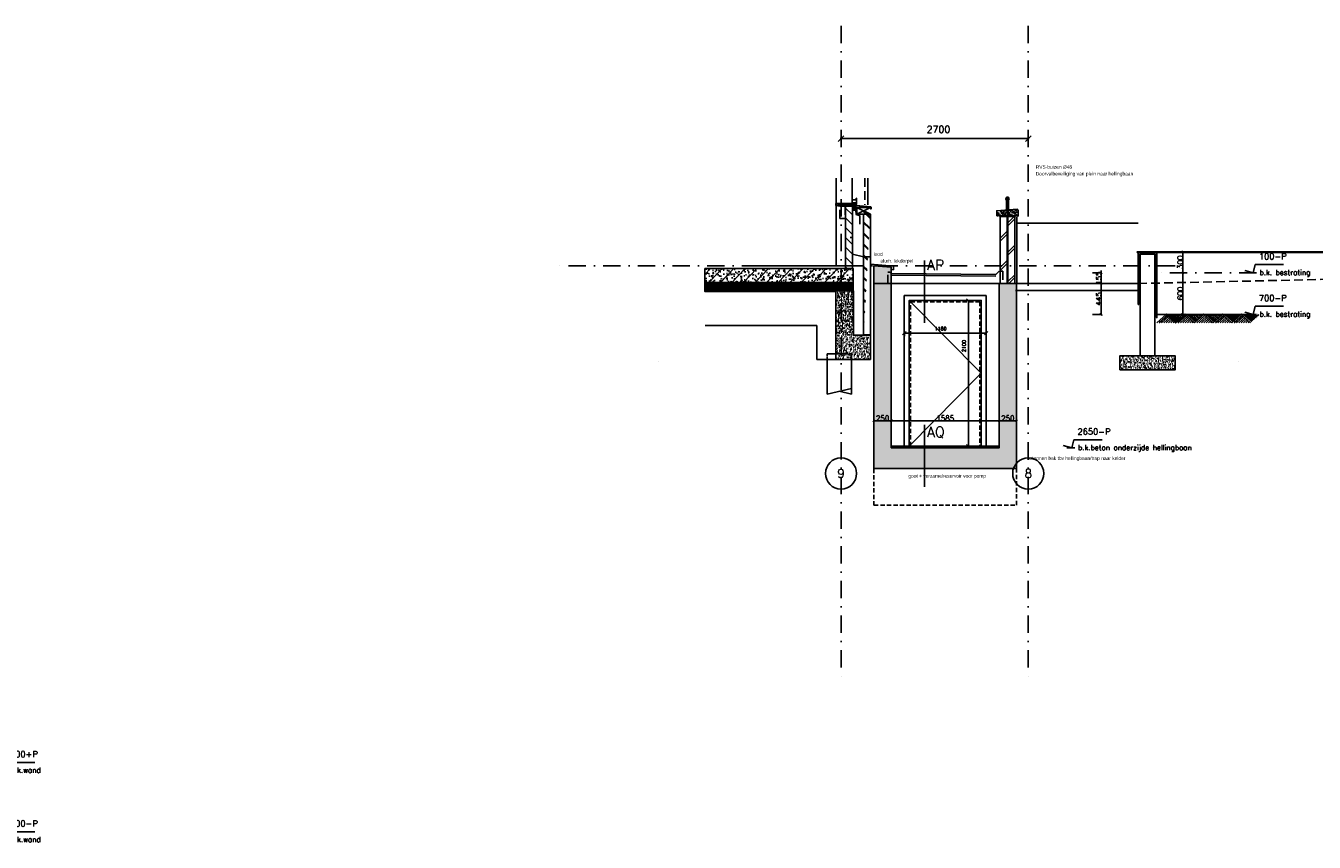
# Model space of a CAD drawing. Extents: x 98997 to 245130, y 18007 to 138999.
# Tile 55 of 58: x 146921 to 165501, y 91611 to 103383. Entities that reach past the tile are written whole.
import ezdxf
from ezdxf.enums import TextEntityAlignment as Align

# ---------------------------------------------------------------- set-up
doc = ezdxf.new("R2010")
doc.units = 0
doc.header["$LTSCALE"] = 20
doc.header["$MEASUREMENT"] = 0
doc.header["$PDSIZE"] = -1
for name, pattern in [('DASHDOT', [25, 12.5, -6.25, 0, -6.25]), ('DASHED', [0.75, 0.5, -0.25]), ('DD1', [2.66667, 1.66667, -0.5, 0, -0.5]), ('HIDDEN', [9.375, 6.25, -3.125]), ('HIDDEN2', [4.6875, 3.125, -1.5625])]:
    doc.linetypes.add(name, pattern=pattern)
doc.layers.get('0').update_dxf_attribs({"linetype": 'CONTINUOUS'})
doc.layers.get('DEFPOINTS').update_dxf_attribs({"linetype": 'CONTINUOUS'})
for name, color, linetype in [('_DETAILNUMMERS', 4, 'CONTINUOUS'), ('_DETAILNUMMERSTEKST', 4, 'CONTINUOUS'), ('A--01A1_ACEER', 1, 'CONTINUOUS'), ('A--A21--_F123-', 9, 'CONTINUOUS'), ('A--A23--_F--3-', 9, 'CONTINUOUS'), ('A--A26--_F--3-', 9, 'CONTINUOUS'), ('A--L$7A-_STRAMIEN', 1, 'DASHDOT'), ('A--L11D5_GRONDWERK', 5, 'CONTINUOUS'), ('A--L13D4_VLOEREN', 4, 'CONTINUOUS'), ('A--L16--', 7, 'CONTINUOUS'), ('A--L16--_F123-', 7, 'CONTINUOUS'), ('A--L17--', 7, 'CONTINUOUS'), ('A--L17--_F123-', 7, 'CONTINUOUS'), ('A--L21--', 3, 'CONTINUOUS'), ('A--L21--_F--3-', 7, 'CONTINUOUS'), ('A--L21D1_BUITENWAND', 1, 'CONTINUOUS'), ('A--L21D3_BUITENWAND', 3, 'CONTINUOUS'), ('A--L24--', 7, 'CONTINUOUS'), ('A--L24D1_TRAPPEN', 1, 'CONTINUOUS'), ('A--L26--_F--3-', 7, 'CONTINUOUS'), ('A--L28DC1_KONSTRUKTIES', 1, 'HIDDEN2'), ('A--L31', 7, 'CONTINUOUS'), ('A--L31--_F123--A1-BINNENKOZ', 1, 'CONTINUOUS'), ('A--L31--_F123--A7-BINNENKOZ', 7, 'CONTINUOUS'), ('A--M$1A-_F123-', 1, 'CONTINUOUS'), ('A--M01A1_MAATVOERING', 1, 'CONTINUOUS'), ('A--M01B1_HOOGTE_MAATV', 1, 'CONTINUOUS'), ('A--M1$A-_F123-', 1, 'CONTINUOUS'), ('A--T$1A-_F123_20', 1, 'CONTINUOUS'), ('A--T$7A-_STRAMIEN', 2, 'CONTINUOUS'), ('A--T01B2_HOOGTE_MAATV', 2, 'CONTINUOUS'), ('A--T01B3_HOOGTE_MAATV', 3, 'CONTINUOUS'), ('B--L13D8_VLOEREN', 8, 'CONTINUOUS'), ('B--L21D8_BUITENWAND', 8, 'CONTINUOUS'), ('B--L21DC8_BUITENWAND', 8, 'HIDDEN'), ('B--L28D8_KONSTR', 8, 'CONTINUOUS'), ('B--L31D8_BUITENKOZIJN', 8, 'CONTINUOUS'), ('B--L31DC8_BUITENKOZIJN', 8, 'HIDDEN'), ('STRAMIEN', 8, 'DD1'), ('X--LR---_CP', 7, 'CONTINUOUS')]:
    doc.layers.add(name, color=color, linetype=linetype)
doc.styles.add('ALFA-0_25', font='ROMANS')
doc.styles.add('EB1', font='ARIAL.TTF')
doc.styles.add('EB2', font='ARIAL.TTF')
doc.styles.add('HIEMSTRA', font='romans.shx')
doc.styles.add('HOOGTEXT', font='ROMANS.shx', dxfattribs={"height": 2.5})
doc.styles.add('MAATLIJN', font='ROMANS')
doc.dimstyles.new('ALFA-0_25', dxfattribs={"dimscale": 40, "dimtxt": 2.5, "dimasz": 2.5, "dimexe": 0.3, "dimexo": 0.3, "dimgap": 1.25, "dimtad": 1, "dimdec": 0, "dimzin": 0, "dimdsep": 46, "dimtxsty": 'ALFA-0_25', "dimblk1": 'OBLIQUE', "dimblk2": 'OBLIQUE', "dimsah": 1, "dimcen": 0.09, "dimdle": 0.3, "dimclrd": 1, "dimclre": 1, "dimclrt": 2, "dimadec": 0, "dimazin": 0, "dimtfac": 1, "dimtdec": 0, "dimtofl": 0, "dimtmove": 2, "dimatfit": 3, "dimldrblk": 'OBLIQUE', "dimfxl": 0, "dimtvp": 625, "dimtolj": 1, "dimtzin": 0, "dimarcsym": 0})
doc.dimstyles.new('ALFA25', dxfattribs={"dimscale": 0.3, "dimtxt": 50, "dimasz": 100, "dimexe": 0, "dimexo": 0, "dimgap": 2, "dimtad": 1, "dimdec": 0, "dimzin": 0, "dimdsep": 46, "dimtxsty": 'MAATLIJN', "dimblk1": 'OBLIQUE', "dimblk2": 'OBLIQUE', "dimsah": 1, "dimcen": 0, "dimclrd": 1, "dimclre": 1, "dimclrt": 2, "dimadec": 0, "dimazin": 0, "dimtfac": 0.75, "dimtdec": 4, "dimtix": 1, "dimtmove": 2, "dimatfit": 3, "dimldrblk": 'OBLIQUE', "dimfxl": 0, "dimtvp": 1.5, "dimtolj": 1, "dimtzin": 0, "dimarcsym": 0})
doc.dimstyles.get("Standard").update_dxf_attribs({"dimscale": 40, "dimtxt": 2.5, "dimasz": 2, "dimexe": 0.3, "dimexo": 0.3, "dimgap": 2, "dimtad": 1, "dimdec": 0, "dimzin": 0, "dimdsep": 46, "dimtxsty": 'HIEMSTRA', "dimblk1": 'OBLIQUE', "dimblk2": 'OBLIQUE', "dimsah": 1, "dimcen": 0.09, "dimdle": 0.3, "dimclrd": 1, "dimclre": 1, "dimclrt": 3, "dimadec": 0, "dimazin": 0, "dimtfac": 1, "dimtdec": 4, "dimtix": 1, "dimtmove": 2, "dimatfit": 3, "dimldrblk": 'OBLIQUE', "dimfxl": 0, "dimtvp": 625, "dimtolj": 1, "dimtzin": 0, "dimarcsym": 0})

# ---------------------------------------------------------------- blocks, each defined once
blk = doc.blocks.new('ALUKOZ1B')
at = {"layer": 'B--L31D8_BUITENKOZIJN'}
for p, q in [((0, 90), (0, 0)), ((5, 90), (0, 90)), ((5, 0), (0, 0)), ((5, 65), (5, 90)), ((65, 65), (5, 65)), ((5, 25), (65, 25)), ((5, 25), (5, 0)), ((65, 25), (65, 65))]:
    blk.add_line(p, q, dxfattribs=at)
blk = doc.blocks.new('E178220B_871335B')
at = {"layer": 'B--L21D8_BUITENWAND', "color": 8}
blk.add_lwpolyline([(-211, -71), (-215, -71, -0.440011), (-218, -68), (-218, -45, -0.388879), (-213, -39), (-3, -20, 0.388879), (-2, -19), (-2, -1, -0.388879), (-2, 0, -0.440011), (0, -1), (0, -3), (0, -4, -0.198912), (0, -4, -0.198912), (0, -4), (0, -5), (0, -6), (0, -7, -0.198912), (0, -7, -0.198912), (0, -7), (0, -8), (0, -12), (0, -13, -0.198912), (0, -13, -0.198912), (0, -13), (0, -14), (0, -19, -0.387941), (-3, -22), (-89, -30), (-129, -33), (-213, -41, 0.389827), (-217, -45), (-217, -47, 0.438971), (-216, -47), (-210, -47, -0.414214), (-210, -46, -0.414214), (-209, -47, -0.493145), (-209, -48, -0.339454), (-209, -48), (-210, -48), (-210, -50, -0.388879), (-211, -50, -0.440011), (-211, -50), (-211, -48), (-217, -49, 0.390135), (-217, -49), (-217, -68, 0.440011), (-215, -70), (-211, -70), (-211, -68, -0.388879), (-211, -67, -0.440011), (-210, -68), (-210, -70, -0.388879)], format="xyb", close=True, dxfattribs=at)
blk = doc.blocks.new('Q010075-')
at = {"layer": 'A--L17--_F123-', "color": 1, "linetype": 'DASHED'}
blk.add_lwpolyline([(-175, 0), (-175, 80), (175, 80), (175, 0)], dxfattribs=at)
at = {"layer": 'A--L17--_F123-', "color": 1, "linetype": 'Continuous'}
for points in [[(175, 0), (175, -500), (-175, -420)], [(-175, 0), (-175, -500), (0, -460)]]:
    blk.add_lwpolyline(points, dxfattribs=at)
at = {"layer": 'X--LR---_CP'}
for p in [(-175, 0), (-175, 0), (175, 0)]:
    blk.add_point(p, dxfattribs=at)
blk = doc.blocks.new('HOOGTEP')
at = {"layer": 'A--M01A1_MAATVOERING'}
for p, q in [((-2.41, 0.65), (0, 0)), ((0, 0), (0.62, 2.33)), ((0.62, 2.33), (8.79, 2.33))]:
    blk.add_line(p, q, dxfattribs=at)
at = {"layer": 'A--M01B1_HOOGTE_MAATV'}
blk.add_line((-1.38, 0), (0.91, 0), dxfattribs=at)
at = {"layer": 'A--T01B2_HOOGTE_MAATV', "style": 'HOOGTEXT', "flags": 4}
blk.add_attdef('TEKST', (1.84, -0.67), '', height=1.5, dxfattribs=at)
at = {"layer": 'A--T01B3_HOOGTE_MAATV', "style": 'HOOGTEXT', "flags": 4}
blk.add_attdef('HOOGTE', (1.67, 3.82), '', height=1.75, dxfattribs=at)
blk = doc.blocks.new('STRAM_CIR')
at = {"layer": 'A--L$7A-_STRAMIEN', "linetype": 'Continuous'}
blk.add_circle((0, 0), 3, dxfattribs=at)
blk = doc.blocks.new('_OBLIQUE')
at = {"color": 0, "linetype": 'ByBlock'}
blk.add_line((-0.5, -0.5), (0.5, 0.5), dxfattribs=at)
blk = doc.blocks.new('*D410')
at = {"layer": 'A--M1$A-_F123-', "color": 1, "lineweight": -2}
for p, q in [((159152, 98041), (159152, 97686)), ((159402, 98041), (159402, 97686)), ((159152, 97686), (159402, 97686))]:
    blk.add_line(p, q, dxfattribs=at)
at = {"layer": 'DEFPOINTS', "color": 0}
for p in [(159152, 98041), (159402, 98041), (159402, 97686)]:
    blk.add_point(p, dxfattribs=at)
at = {"layer": 'A--M1$A-_F123-', "color": 1, "lineweight": -2, "xscale": 30, "yscale": 30, "zscale": 30, "rotation": 180}
blk.add_blockref('_OBLIQUE', (159152, 97686), dxfattribs=at)
at = {"layer": 'A--M1$A-_F123-', "color": 1, "lineweight": -2, "xscale": 30, "yscale": 30, "zscale": 30}
blk.add_blockref('_OBLIQUE', (159402, 97686), dxfattribs=at)
at = {"layer": 'A--M1$A-_F123-', "color": 2, "insert": (159277, 97724), "char_height": 75, "attachment_point": 5, "style": 'MAATLIJN'}
blk.add_mtext('\\A1;250', dxfattribs=at)
blk = doc.blocks.new('*D411')
at = {"layer": 'A--M1$A-_F123-', "color": 1, "lineweight": -2}
for p, q in [((159402, 98041), (159402, 97686)), ((160957, 98041), (160957, 97686)), ((159402, 97686), (160957, 97686))]:
    blk.add_line(p, q, dxfattribs=at)
at = {"layer": 'DEFPOINTS', "color": 0}
for p in [(159402, 98041), (160957, 98041), (160957, 97686)]:
    blk.add_point(p, dxfattribs=at)
at = {"layer": 'A--M1$A-_F123-', "color": 1, "lineweight": -2, "xscale": 30, "yscale": 30, "zscale": 30, "rotation": 180}
blk.add_blockref('_OBLIQUE', (159402, 97686), dxfattribs=at)
at = {"layer": 'A--M1$A-_F123-', "color": 1, "lineweight": -2, "xscale": 30, "yscale": 30, "zscale": 30}
blk.add_blockref('_OBLIQUE', (160957, 97686), dxfattribs=at)
at = {"layer": 'A--M1$A-_F123-', "color": 2, "insert": (160180, 97724), "char_height": 75, "attachment_point": 5, "style": 'MAATLIJN'}
blk.add_mtext('\\A1;1585', dxfattribs=at)
blk = doc.blocks.new('*D412')
at = {"layer": 'A--M1$A-_F123-', "color": 1, "lineweight": -2}
for p, q in [((160957, 98041), (160957, 97686)), ((161207, 98041), (161207, 97686)), ((160957, 97686), (161207, 97686))]:
    blk.add_line(p, q, dxfattribs=at)
at = {"layer": 'DEFPOINTS', "color": 0}
for p in [(160957, 98041), (161207, 98041), (161207, 97686)]:
    blk.add_point(p, dxfattribs=at)
at = {"layer": 'A--M1$A-_F123-', "color": 1, "lineweight": -2, "xscale": 30, "yscale": 30, "zscale": 30, "rotation": 180}
blk.add_blockref('_OBLIQUE', (160957, 97686), dxfattribs=at)
at = {"layer": 'A--M1$A-_F123-', "color": 1, "lineweight": -2, "xscale": 30, "yscale": 30, "zscale": 30}
blk.add_blockref('_OBLIQUE', (161207, 97686), dxfattribs=at)
at = {"layer": 'A--M1$A-_F123-', "color": 2, "insert": (161082, 97724), "char_height": 75, "attachment_point": 5, "style": 'MAATLIJN'}
blk.add_mtext('\\A1;250', dxfattribs=at)
blk = doc.blocks.new('SCHROEF')
at = {"layer": 'A--L24D1_TRAPPEN'}
blk.add_lwpolyline([(3, 18), (-2, 15), (3, 13), (-2, 10), (3, 8), (-2, 5), (3, 3), (0, 0), (1, 26), (6, 28), (1, 28), (1, 27), (0, 27), (0, 28), (-6, 28), (-1, 26), (0, 0)], dxfattribs=at)
at = {"layer": 'X--LR---_CP', "color": 1}
blk.add_point((0, 0), dxfattribs=at)
blk.add_point((0, 0), dxfattribs=at)
at = {"layer": 'X--LR---_CP'}
blk.add_point((0, 0), dxfattribs=at)
blk = doc.blocks.new('*U413')
at = {"layer": 'A--A21--_F123-', "linetype": 'Continuous'}
h = blk.add_hatch(dxfattribs=at)
h.set_pattern_fill('ALFABKST', color=256, scale=212, style=0)
h.set_pattern_definition([(45, (-161132.4, -99561.05), (-212.00007, 212.00007), []), (45, (-161090, -99561.05), (-212.00007, 212.00007), [])])
h.paths.add_polyline_path([(0, 0), (-50, 0), (-50, 964), (0, 964), (50, 964), (50, 0)])
at = {"layer": 'A--L21--_F--3-', "color": 4, "linetype": 'Continuous'}
for points in [[(0, 0), (-50, 0), (-50, 964), (0, 964)], [(0, 0), (50, 0), (50, 964), (0, 964)]]:
    blk.add_lwpolyline(points, dxfattribs=at)
blk = doc.blocks.new('*U414')
at = {"layer": 'A--A21--_F123-', "linetype": 'Continuous'}
h = blk.add_hatch(dxfattribs=at)
h.set_pattern_fill('ALFABKST', color=256, scale=212, style=0)
h.set_pattern_definition([(45, (-161022.4, -99561.05), (-212.00007, 212.00007), []), (45, (-160980, -99561.05), (-212.00007, 212.00007), [])])
h.paths.add_polyline_path([(0, 0), (-50, 0), (-50, 964), (0, 964), (50, 964), (50, 0)])
at = {"layer": 'A--L21--_F--3-', "color": 4, "linetype": 'Continuous'}
for points in [[(0, 0), (-50, 0), (-50, 964), (0, 964)], [(0, 0), (50, 0), (50, 964), (0, 964)]]:
    blk.add_lwpolyline(points, dxfattribs=at)
blk = doc.blocks.new('*D407')
at = {"layer": 'A--M$1A-_F123-', "color": 1, "lineweight": -2}
for p, q in [((159584, 98952), (160776, 98952)), ((159590, 98909), (159590, 98958)), ((160770, 98909), (160770, 98958))]:
    blk.add_line(p, q, dxfattribs=at)
at = {"layer": 'DEFPOINTS', "color": 0}
for p in [(159590, 98903), (160770, 98952), (160770, 98903)]:
    blk.add_point(p, dxfattribs=at)
at = {"layer": 'A--M$1A-_F123-', "color": 1, "lineweight": -2, "xscale": 50, "yscale": 50, "zscale": 50, "rotation": 180}
blk.add_blockref('_OBLIQUE', (159590, 98952), dxfattribs=at)
at = {"layer": 'A--M$1A-_F123-', "color": 1, "lineweight": -2, "xscale": 50, "yscale": 50, "zscale": 50}
blk.add_blockref('_OBLIQUE', (160770, 98952), dxfattribs=at)
at = {"layer": 'A--M$1A-_F123-', "color": 2, "insert": (160113, 99016), "char_height": 50, "attachment_point": 5, "style": 'ALFA-0_25'}
blk.add_mtext('\\A1;1180', dxfattribs=at)
blk = doc.blocks.new('*D408')
at = {"layer": 'A--M$1A-_F123-', "color": 1, "lineweight": -2}
for p, q in [((160556, 99422), (160507, 99422)), ((160513, 97316), (160513, 99428)), ((160556, 97322), (160507, 97322))]:
    blk.add_line(p, q, dxfattribs=at)
at = {"layer": 'DEFPOINTS', "color": 0}
for p in [(160513, 99422), (160562, 99422), (160562, 97322)]:
    blk.add_point(p, dxfattribs=at)
at = {"layer": 'A--M$1A-_F123-', "color": 1, "lineweight": -2, "xscale": 50, "yscale": 50, "zscale": 50}
for p, rotation in [((160513, 99422), 90), ((160513, 97322), 270)]:
    blk.add_blockref('_OBLIQUE', p, dxfattribs=dict(at, rotation=rotation))
at = {"layer": 'A--M$1A-_F123-', "color": 2, "insert": (160450, 98765), "char_height": 50, "attachment_point": 5, "rotation": 90, "style": 'ALFA-0_25'}
blk.add_mtext('\\A1;2100', dxfattribs=at)
blk = doc.blocks.new('*D409')
at = {"layer": 'A--M$1A-_F123-', "color": 1, "lineweight": -2}
for p, q in [((158665, 101755), (161389, 101755)), ((161377, 101740), (161377, 101767))]:
    blk.add_line(p, q, dxfattribs=at)
at = {"layer": 'DEFPOINTS', "color": 0}
for p in [(158677, 101755), (161377, 101755), (161377, 101728)]:
    blk.add_point(p, dxfattribs=at)
at = {"layer": 'A--M$1A-_F123-', "color": 1, "lineweight": -2, "xscale": 80, "yscale": 80, "zscale": 80, "rotation": 180}
blk.add_blockref('_OBLIQUE', (158677, 101755), dxfattribs=at)
at = {"layer": 'A--M$1A-_F123-', "color": 1, "lineweight": -2, "xscale": 80, "yscale": 80, "zscale": 80}
blk.add_blockref('_OBLIQUE', (161377, 101755), dxfattribs=at)
at = {"layer": 'A--M$1A-_F123-', "color": 3, "insert": (160082, 101889), "char_height": 100, "attachment_point": 5, "style": 'HIEMSTRA'}
blk.add_mtext('\\A1;2700', dxfattribs=at)
blk = doc.blocks.new('Q010064-')
at = {"layer": 'A--L16--_F123-', "color": 1, "linetype": 'Continuous'}
for points in [[(37.5, -37.5), (75, 0)], [(75, -75), (150, 0)], [(112.5, -112.5), (225, 0)], [(150, -150), (300, 0)], [(187.5, -187.5), (375, 0)], [(225, -225), (450, 0)], [(262.5, -262.5), (525, 0)], [(300, -300), (600, 0)], [(900, -300), (600, 0)], [(375, -300), (337.5, -262.5)], [(450, -300), (375, -225)], [(525, -300), (412.5, -187.5)], [(600, -300), (450, -150)], [(675, -300), (487.5, -112.5)], [(750, -300), (525, -75)], [(825, -300), (562.5, -37.5)]]:
    blk.add_lwpolyline(points, dxfattribs=at)
at = {"layer": 'X--LR---_CP'}
blk.add_point((600, 0), dxfattribs=at)
blk.add_point((600, 0), dxfattribs=at)
blk = doc.blocks.new('A$C1CA82ED4')
at = {"layer": 'A--L16--', "xscale": 0.4504033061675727, "yscale": 0.3999999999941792}
for p in [(-17, 120), (253, 120), (524, 120), (794, 120), (1064, 120)]:
    blk.add_blockref('Q010064-', p, dxfattribs=at)
blk = doc.blocks.new('*D415')
at = {"layer": 'A--M1$A-_F123-', "color": 1, "lineweight": -2}
for p, q in [((162301, 99822), (162430, 99822)), ((162430, 99822), (162430, 99852)), ((162430, 99667), (162430, 99822)), ((162302, 99667), (162430, 99667)), ((162430, 99667), (162430, 99637))]:
    blk.add_line(p, q, dxfattribs=at)
at = {"layer": 'DEFPOINTS', "color": 0}
for p in [(162301, 99822), (162430, 99822), (162302, 99667)]:
    blk.add_point(p, dxfattribs=at)
at = {"layer": 'A--M1$A-_F123-', "color": 1, "lineweight": -2, "xscale": 30, "yscale": 30, "zscale": 30}
for p, rotation in [((162430, 99822), 270), ((162430, 99667), 90)]:
    blk.add_blockref('_OBLIQUE', p, dxfattribs=dict(at, rotation=rotation))
at = {"layer": 'A--M1$A-_F123-', "color": 2, "insert": (162392, 99745), "char_height": 75, "attachment_point": 5, "rotation": 90, "style": 'MAATLIJN'}
blk.add_mtext('\\A1;155', dxfattribs=at)
blk = doc.blocks.new('*D416')
at = {"layer": 'A--M1$A-_F123-', "color": 1, "lineweight": -2}
for p, q in [((162301, 99667), (162430, 99667)), ((162430, 99222), (162430, 99667)), ((162302, 99222), (162430, 99222))]:
    blk.add_line(p, q, dxfattribs=at)
at = {"layer": 'DEFPOINTS', "color": 0}
for p in [(162301, 99667), (162430, 99667), (162302, 99222)]:
    blk.add_point(p, dxfattribs=at)
at = {"layer": 'A--M1$A-_F123-', "color": 1, "lineweight": -2, "xscale": 30, "yscale": 30, "zscale": 30}
for p, rotation in [((162430, 99667), 90), ((162430, 99222), 270)]:
    blk.add_blockref('_OBLIQUE', p, dxfattribs=dict(at, rotation=rotation))
at = {"layer": 'A--M1$A-_F123-', "color": 2, "insert": (162392, 99445), "char_height": 75, "attachment_point": 5, "rotation": 90, "style": 'MAATLIJN'}
blk.add_mtext('\\A1;445', dxfattribs=at)
blk = doc.blocks.new('*D417')
at = {"layer": 'A--M1$A-_F123-', "color": 1, "lineweight": -2}
for p, q in [((163477, 100122), (163606, 100122)), ((163606, 99822), (163606, 100122)), ((163479, 99822), (163606, 99822))]:
    blk.add_line(p, q, dxfattribs=at)
at = {"layer": 'DEFPOINTS', "color": 0}
for p in [(163477, 100122), (163606, 100122), (163479, 99822)]:
    blk.add_point(p, dxfattribs=at)
at = {"layer": 'A--M1$A-_F123-', "color": 1, "lineweight": -2, "xscale": 30, "yscale": 30, "zscale": 30}
for p, rotation in [((163606, 100122), 90), ((163606, 99822), 270)]:
    blk.add_blockref('_OBLIQUE', p, dxfattribs=dict(at, rotation=rotation))
at = {"layer": 'A--M1$A-_F123-', "color": 2, "insert": (163568, 99972), "char_height": 75, "attachment_point": 5, "rotation": 90, "style": 'MAATLIJN'}
blk.add_mtext('\\A1;300', dxfattribs=at)
blk = doc.blocks.new('*D418')
at = {"layer": 'A--M1$A-_F123-', "color": 1, "lineweight": -2}
for p, q in [((163477, 99822), (163606, 99822)), ((163606, 99222), (163606, 99822)), ((163479, 99222), (163606, 99222))]:
    blk.add_line(p, q, dxfattribs=at)
at = {"layer": 'DEFPOINTS', "color": 0}
for p in [(163477, 99822), (163606, 99822), (163479, 99222)]:
    blk.add_point(p, dxfattribs=at)
at = {"layer": 'A--M1$A-_F123-', "color": 1, "lineweight": -2, "xscale": 30, "yscale": 30, "zscale": 30}
for p, rotation in [((163606, 99822), 90), ((163606, 99222), 270)]:
    blk.add_blockref('_OBLIQUE', p, dxfattribs=dict(at, rotation=rotation))
at = {"layer": 'A--M1$A-_F123-', "color": 2, "insert": (163568, 99522), "char_height": 75, "attachment_point": 5, "rotation": 90, "style": 'MAATLIJN'}
blk.add_mtext('\\A1;600', dxfattribs=at)
blk = doc.blocks.new('A$C6F8F70C3')
at = {"layer": 'A--L21D1_BUITENWAND', "xscale": 50, "yscale": 50, "zscale": 50}
for p, values in [((14435.1, 3650), {'TEKST': 'b.k.wand', 'HOOGTE': '200+P'}), ((14435.1, 2650), {'TEKST': 'b.k.wand', 'HOOGTE': '800-P'})]:
    blk.add_blockref('HOOGTEP', p, dxfattribs=at).add_auto_attribs(values)

msp = doc.modelspace()

# ---------------------------------------------------------------- hatches: boundary and pattern name
at = {"layer": 'A--A23--_F--3-'}
h = msp.add_hatch(dxfattribs=at)
h.set_pattern_fill('AR-CONC', color=256, scale=10, style=0)
h.set_pattern_definition([(50, (114024.66, 85234.336), (71.72602, -6.27521), [7.5, -82.5]), (355, (114024.66, 85234.336), (-13.87513, 75.21921), [6, -66]), (100.4514, (114030.64, 85233.81), (57.85094, 68.94395), [6.37402, -70.11421]), (46.1842, (114024.66, 85254.34), (106.7241, -16.5519), [11.25, -123.75]), (96.6356, (114033.55, 85252.96), (93.46627, 97.41179), [9.56103, -105.1713]), (351.1842, (114024.66, 85254.34), (93.4662, 97.41186), [9, -99]), (21, (114034.66, 85249.336), (59.690705, -40.26189), [7.5, -82.5]), (326, (114034.66, 85249.336), (24.33153, 72.515), [6, -66]), (71.4514, (114039.635, 85245.98), (84.02226, 32.25305), [6.37402, -70.11421]), (37.5, (114024.66, 85234.336), (1.215986, 33.289385), [0, -65.2, 0, -67, 0, -66.25]), (7.5, (114024.66, 85234.336), (26.306954, 39.44117), [0, -38.2, 0, -63.7, 0, -25.25]), (327.5, (114002.36, 85234.336), (53.382244, -2.255487), [0, -25, 0, -78, 0, -103.5]), (317.5, (113992.36, 85234.336), (58.318617, 10.0105), [0, -32.5, 0, -51.8, 0, -73.5])])
h.paths.add_polyline_path([(159402.4, 97297), (159402.4, 99900.3), (159152.4, 99922), (159152.4, 96997), (161207.4, 96997), (161207.4, 99652), (161192.4, 99667), (160972.4, 99667), (160957.4, 99652), (160957.4, 97297)])
h = msp.add_hatch(dxfattribs=at)
h.set_pattern_fill('AR-CONC', color=256, scale=10, style=0)
h.set_pattern_definition([(50, (0, 0), (71.726018, -6.275213), [7.5, -82.5]), (355, (0, 0), (-13.875133, 75.219213), [6, -66]), (100.4514, (5.98, -0.52), (57.850938, 68.943954), [6.37402, -70.11421]), (46.1842, (0, 20), (106.724105, -16.5519), [11.25, -123.75]), (96.6356, (8.89, 18.62), (93.46627, 97.411787), [9.56103, -105.1713]), (351.1842, (0, 20), (93.466195, 97.41186), [9, -99]), (21, (10, 15), (59.690705, -40.261889), [7.5, -82.5]), (326, (10, 15), (24.331533, 72.515005), [6, -66]), (71.4514, (14.974, 11.645), (84.022263, 32.25305), [6.37402, -70.11421]), (37.5, (0, 0), (1.2159855, 33.2893854), [0, -65.2, 0, -67, 0, -66.25]), (7.5, (0, 0), (26.306954, 39.441171), [0, -38.2, 0, -63.7, 0, -25.25]), (327.5, (-22.3, 0), (53.3822436, -2.255487), [0, -25, 0, -78, 0, -103.5]), (317.5, (-32.3, 0), (58.318617, 10.010498), [0, -32.5, 0, -51.8, 0, -73.5])])
h.paths.add_polyline_path([(162697.4, 98422), (163497.4, 98422), (163497.4, 98622), (162697.4, 98622)])
at = {"layer": 'A--A26--_F--3-'}
h = msp.add_hatch(dxfattribs=at)
h.set_pattern_fill('ALFABET', color=9, scale=10, style=0, pattern_type=2)
h.set_pattern_definition([(135, (271390.106, 1082.787), (42.426407, 42.426407), []), (130, (271390.106, 1082.787), (-71.726018, -6.275213), [7.5, -82.5]), (185, (271390.11, 1082.79), (13.875133, 75.219213), [6, -66]), (79.5486, (271384.13, 1082.264), (-57.850938, 68.943954), [6.37402, -70.11421]), (133.8158, (271390.11, 1102.79), (-106.724105, -16.5519), [11.25, -123.75]), (83.3644, (271381.21, 1101.41), (-93.46627, 97.41179), [9.56103, -105.1713]), (188.8158, (271390.11, 1102.79), (-93.466195, 97.41186), [9, -99]), (159, (271380.106, 1097.787), (-59.690705, -40.26189), [7.5, -82.5]), (214, (271380.11, 1097.79), (-24.331533, 72.515005), [6, -66]), (108.5486, (271375.13, 1094.43), (-84.022263, 32.25305), [6.37402, -70.11421]), (142.5, (271390.106, 1082.787), (-1.2159855, 33.2893854), [0, -65.2, 0, -67, 0, -66.25]), (172.5, (271390.106, 1082.787), (-26.306954, 39.441171), [0, -38.2, 0, -63.7, 0, -25.25]), (212.5, (271412.406, 1082.787), (-53.3822436, -2.255487), [0, -25, 0, -78, 0, -103.5]), (222.5, (271422.406, 1082.787), (-58.318617, 10.010498), [0, -32.5, 0, -51.8, 0, -73.5]), (222.5, (271422.406, 1082.787), (-58.318617, 10.010498), [0, -32.5, 0, -51.8, 0, -73.5])])
edge = h.paths.add_edge_path()
edge.add_line((160922.4, 100640.7), (160922.4, 100715.7))
edge.add_line((160922.4, 100715.7), (161217.4, 100740.7))
edge.add_line((161217.4, 100740.7), (161232.4, 100725.7))
edge.add_line((161232.4, 100725.7), (161232.4, 100640.7))
edge.add_line((161232.4, 100640.7), (161217.4, 100640.7))
edge.add_arc((161207.4, 100640.7), 10, 360, 540)
edge.add_line((161197.4, 100640.7), (160957.4, 100640.7))
edge.add_arc((160947.4, 100640.7), 10, 360, 540)
edge.add_line((160937.4, 100640.7), (160922.4, 100640.7))
at = {"layer": 'B--L21D8_BUITENWAND'}
h = msp.add_hatch(dxfattribs=at)
h.set_pattern_fill('ANSI31', color=256, scale=800, style=0)
h.set_pattern_definition([(135, (158554.67, 98962.48), (70.7107, 70.7107), [])])
h.paths.add_polyline_path([(158842.4, 99932), (158842.4, 99882), (158742.4, 99882), (158742.4, 99932)])
h.paths.add_polyline_path([(158842.4, 99932), (158742.4, 99932), (158742.4, 100782), (158842.4, 100782)])
h = msp.add_hatch(dxfattribs=at)
h.set_pattern_fill('LINE', color=256, scale=70, angle=45, style=0)
h.set_pattern_definition([(135, (158504.671, 98943.218), (6.187184, 6.187184), [])])
h.paths.add_polyline_path([(158842.4, 100762), (158887.4, 100762), (158887.4, 100782), (158887.4, 100822), (158842.4, 100822), (158842.4, 100785)])
h.paths.add_polyline_path([(158842.4, 100722), (158887.4, 100722), (158887.4, 100762), (158842.4, 100762)])
h = msp.add_hatch(dxfattribs=at)
h.set_pattern_fill('ALFABKST', color=256, scale=80, style=0, pattern_type=2)
h.set_pattern_definition([(135, (148173.74, 94906.72), (80, 80), []), (135, (148157.74, 94906.72), (80, 80), [])])
edge = h.paths.add_edge_path()
edge.add_line((159002.4, 100762), (159002.4, 98922))
edge.add_line((159102.4, 100762), (159102.4, 98922))
edge.add_line((159102.4, 100762), (159002.4, 100762))
h = msp.add_hatch(dxfattribs=at)
h.set_pattern_fill('ALFABET', color=256, scale=20, angle=1, style=0, pattern_type=2)
h.set_pattern_definition([(46, (80739.78, 7476.15), (-86.32078, 83.359), []), (51, (80739.78, 7476.15), (143.64922, -10.04493), [15, -165]), (356, (80739.78, 7476.15), (-30.37155, 149.9312), [12, -132]), (101.4514, (80751.75, 7475.31), (113.27778, 139.88618), [12.74804, -140.22842]), (47.1842, (80739.08, 7516.14), (213.99344, -29.37358), [22.5, -247.5]), (97.6356, (80756.92, 7513.7), (183.50393, 198.05632), [19.12206, -210.3426]), (352.1842, (80739.08, 7516.14), (183.50378, 198.05647), [18, -198]), (22, (80759.25, 7506.49), (120.76856, -78.42802), [15, -165]), (327, (80759.25, 7506.5), (46.12453, 145.8572), [12, -132]), (72.4514, (80769.32, 7499.96), (166.89315, 67.42906), [12.74804, -140.22842]), (38.5, (80739.78, 7476.15), (1.26964, 66.611074), [0, -130.4, 0, -134, 0, -132.5]), (8.5, (80739.78, 7476.15), (51.229207, 79.788568), [0, -76.4, 0, -127.4, 0, -50.5]), (328.5, (80695.187, 7475.37), (106.826954, -2.64699), [0, -50, 0, -156, 0, -207]), (318.5, (80675.19, 7475.02), (116.270055, 22.05355), [0, -65, 0, -103.6, 0, -147]), (318.5, (80675.19, 7475.02), (116.270055, 22.05355), [0, -65, 0, -103.6, 0, -147])])
h.paths.add_polyline_path([(156714.5, 99682), (158852.4, 99682), (158852.4, 99882), (156714.5, 99882)])
h = msp.add_hatch(dxfattribs=at)
h.set_pattern_fill('ALFAKRS', color=256, scale=10, style=0, pattern_type=2)
h.set_pattern_definition([(45, (80739.78, 7476.149), (-7.0710678, 7.0710678), []), (135, (80739.78, 7476.149), (-7.0710678, -7.0710678), [])])
h.paths.add_polyline_path([(157977.4, 99550), (156714.5, 99550), (156714.5, 99682), (158852.4, 99682), (158852.4, 99562), (158602.4, 99562), (158602.4, 99550)])
h = msp.add_hatch(dxfattribs=at)
h.set_pattern_fill('AR-CONC', color=256, scale=10, style=0)
h.set_pattern_definition([(130, (158394.67, 98953.22), (-71.726, -6.275), [7.5, -82.5]), (185, (158394.67, 98953.22), (13.875, 75.219), [6, -66]), (79.549, (158388.694, 98952.695), (-57.851, 68.944), [6.374, -70.114]), (133.816, (158394.67, 98973.22), (-106.724, -16.552), [11.25, -123.75]), (83.364, (158385.78, 98971.84), (-93.466, 97.412), [9.561, -105.171]), (188.816, (158394.67, 98973.22), (-93.466, 97.412), [9, -99]), (159, (158384.67, 98968.22), (-59.6907, -40.262), [7.5, -82.5]), (214, (158384.67, 98968.22), (-24.3315, 72.515), [6, -66]), (108.549, (158379.7, 98964.86), (-84.022, 32.253), [6.374, -70.114]), (142.5, (158394.67, 98953.218), (-1.216, 33.2894), [0, -65.2, 0, -67, 0, -66.25]), (172.5, (158394.67, 98953.22), (-26.307, 39.4412), [0, -38.2, 0, -63.7, 0, -25.25]), (212.5, (158416.97, 98953.218), (-53.3822, -2.2555), [0, -25, 0, -78, 0, -103.5]), (222.5, (158426.97, 98953.22), (-58.3186, 10.0105), [0, -32.5, 0, -51.8, 0, -73.5])])
h.paths.add_polyline_path([(158857.4, 98917), (158652.4, 99012), (158652.4, 99562), (158857.4, 99562)])
h.paths.add_polyline_path([(158652.4, 99012), (158602.4, 99012), (158602.4, 99562), (158652.4, 99562)])
h.paths.add_polyline_path([(158652.4, 98942), (158652.4, 99012), (158857.4, 98917), (158857.4, 98922)])
h.paths.add_polyline_path([(158602.4, 99012), (158652.4, 99012), (158652.4, 98942), (158602.4, 98942)])
h = msp.add_hatch(dxfattribs=at)
h.set_pattern_fill('AR-CONC', color=256, scale=10, style=0)
h.set_pattern_definition([(130, (158444.67, 98972.48), (-71.726, -6.275), [7.5, -82.5]), (185, (158444.67, 98972.48), (13.875, 75.219), [6, -66]), (79.549, (158438.694, 98971.96), (-57.851, 68.944), [6.374, -70.114]), (133.816, (158444.67, 98992.48), (-106.724, -16.552), [11.25, -123.75]), (83.364, (158435.78, 98991.1), (-93.466, 97.412), [9.561, -105.171]), (188.816, (158444.67, 98992.48), (-93.466, 97.412), [9, -99]), (159, (158434.67, 98987.48), (-59.6907, -40.262), [7.5, -82.5]), (214, (158434.67, 98987.48), (-24.3315, 72.515), [6, -66]), (108.549, (158429.7, 98984.13), (-84.022, 32.253), [6.374, -70.114]), (142.5, (158444.67, 98972.482), (-1.216, 33.2894), [0, -65.2, 0, -67, 0, -66.25]), (172.5, (158444.67, 98972.482), (-26.307, 39.4412), [0, -38.2, 0, -63.7, 0, -25.25]), (212.5, (158466.97, 98972.482), (-53.3822, -2.2555), [0, -25, 0, -78, 0, -103.5]), (222.5, (158476.97, 98972.48), (-58.3186, 10.0105), [0, -32.5, 0, -51.8, 0, -73.5])])
h.paths.add_polyline_path([(158877.4, 98922), (159087.4, 98922), (159102.4, 98572), (158897.4, 98572)])
h.paths.add_polyline_path([(158602.4, 98942), (158877.4, 98922), (158897.4, 98572), (158602.4, 98572)])

# ---------------------------------------------------------------- linework, layer by layer
at = {"layer": '_DETAILNUMMERS', "color": 2}
msp.add_line((161212.4, 99667), (161212.4, 100630.3), dxfattribs=at)
at = {"layer": '_DETAILNUMMERS'}
for p, q in [((161212.4, 100537.5), (162962.4, 100537.5)), ((159878.7, 99101.7), (159878.7, 99999)), ((162992.4, 100092), (162992.4, 98622)), ((162992.4, 100092), (163202.4, 100092)), ((163202.4, 100092), (163202.4, 98622)), ((159402.4, 99667), (159152.4, 99667)), ((161192.4, 99567), (162962.4, 99567)), ((164668, 99222), (163232.4, 99222)), ((156047.1, 98547), (156047.1, 98547)), ((164402.4, 98547), (164402.4, 98547)), ((159878.7, 96732.8), (159878.7, 97630.1))]:
    msp.add_line(p, q, dxfattribs=at)
at = {"layer": '_DETAILNUMMERS', "color": 1}
for p, q in [((170115, 100122), (163232.4, 100122)), ((170115, 100112), (163232.4, 100112)), ((161192.4, 99667), (162962.4, 99667))]:
    msp.add_line(p, q, dxfattribs=at)
at = {"layer": '_DETAILNUMMERS', "color": 1, "linetype": 'HIDDEN'}
msp.add_line((162962.4, 99667), (170066.4, 99822), dxfattribs=at)
at = {"layer": '_DETAILNUMMERS', "color": 2}
for points in [[(162947.4, 100112), (163247.4, 100112), (163247.4, 100122), (162947.4, 100122)], [(162972.4, 99364.4), (162972.4, 100112), (162962.4, 100112), (162962.4, 99364.4)], [(163222.4, 99176.2), (163222.4, 100112), (163232.4, 100112), (163232.4, 99176.2)]]:
    msp.add_lwpolyline(points, close=True, dxfattribs=at)
at = {"layer": '_DETAILNUMMERS', "color": 1}
for points in [[(159589.7, 97321.8), (159589.7, 99491.8), (160769.7, 99491.8), (160769.7, 97321.8)], [(159659.7, 97321.8), (159659.7, 99421.8), (160699.7, 99421.8), (160699.7, 97321.8)]]:
    msp.add_lwpolyline(points, dxfattribs=at)
msp.add_lwpolyline([(159659.7, 97321.8), (160699.7, 97321.8), (160699.7, 99421.8), (159659.7, 99421.8)], close=True, dxfattribs=at)
at = {"layer": '_DETAILNUMMERS', "color": 1, "linetype": 'HIDDEN2'}
msp.add_lwpolyline([(159679.7, 97321.8), (159679.7, 99401.8), (160679.7, 99401.8), (160679.7, 97321.8)], dxfattribs=at)
at = {"layer": '_DETAILNUMMERS'}
msp.add_lwpolyline([(162697.4, 98422), (163497.4, 98422), (163497.4, 98622), (162697.4, 98622)], close=True, dxfattribs=at)
at = {"layer": 'A--01A1_ACEER'}
msp.add_line((161077.4, 100430.8), (161077.4, 100922.2), dxfattribs=at)
msp.add_circle((161075.7, 100889.7), 24, dxfattribs=at)
at = {"layer": 'A--L$7A-_STRAMIEN'}
for p, q in [((163497.1, 99922), (154561.2, 99922)), ((164668, 99822), (163232.4, 99822)), ((160770.7, 97321.8), (159568.7, 97321.8))]:
    msp.add_line(p, q, dxfattribs=at)
at = {"layer": 'A--L11D5_GRONDWERK'}
msp.add_line((163232.4, 99222), (164504.7, 99222), dxfattribs=at)
at = {"layer": 'A--L13D4_VLOEREN'}
msp.add_line((159402.4, 97321.5), (160957.4, 97322), dxfattribs=at)
msp.add_lwpolyline([(158808.5, 100332), (158842.4, 100332), (158842.4, 100090), (159002.4, 100050), (159102.4, 100050), (159102.4, 99993.7), (159104.4, 99991.7), (159104.4, 99962.2)], dxfattribs=at)
msp.add_lwpolyline([(159402.4, 97297), (159402.4, 99900.3), (159152.4, 99922), (159152.4, 96997), (161207.4, 96997), (161207.4, 99652), (161192.4, 99667), (160972.4, 99667), (160957.4, 99652), (160957.4, 97297)], close=True, dxfattribs=at)
at = {"layer": 'A--L21D3_BUITENWAND'}
for points in [[(159102.4, 99984.9), (159102.4, 99943.7), (159432.4, 99914.8), (159432.4, 99864.8), (159407.5, 99867)], [(159402.4, 99810.5), (160911.5, 99797.4), (160957.4, 99843.3)], [(159402.4, 99785.5), (159402.4, 99785.5)], [(159402.4, 99785.5), (160911.5, 99772.4)], [(160957.4, 99667), (159402.4, 99667)]]:
    msp.add_lwpolyline(points, dxfattribs=at)
at = {"layer": 'A--L21D3_BUITENWAND', "color": 1, "linetype": 'HIDDEN'}
for points in [[(159402.4, 99667), (159352.4, 99667), (159352.4, 99830.4), (159382.4, 99830.5), (159402.4, 99810.5), (159402.4, 99810.5)], [(160967.4, 99843.3), (161012.4, 99843.3), (161012.4, 99843.3), (161012.4, 99667), (160967.4, 99667)]]:
    msp.add_lwpolyline(points, dxfattribs=at)
at = {"layer": 'A--L24D1_TRAPPEN'}
for p, q in [((161061.9, 100870.1), (161061.9, 100726.7)), ((161091.9, 100872), (161091.9, 100726.7))]:
    msp.add_line(p, q, dxfattribs=at)
msp.add_lwpolyline([(161051.9, 100726.7), (161101.9, 100726.7), (161101.9, 100721.7), (161051.9, 100721.7)], close=True, dxfattribs=at)
at = {"layer": 'A--L26--_F--3-', "color": 4, "linetype": 'Continuous'}
msp.add_lwpolyline([(160922.4, 100640.7), (160922.4, 100715.7), (161217.4, 100740.7), (161232.4, 100725.7), (161232.4, 100640.7), (161217.4, 100640.7, 1), (161197.4, 100640.7), (160957.4, 100640.7, 1), (160937.4, 100640.7)], format="xyb", close=True, dxfattribs=at)
at = {"layer": 'A--L28DC1_KONSTRUKTIES'}
msp.add_line((158602.4, 99562), (156716.5, 99562), dxfattribs=at)
msp.add_lwpolyline([(159152.4, 96997), (159152.4, 96472), (161207.4, 96472), (161207.4, 96997)], dxfattribs=at)
at = {"layer": 'A--L31--_F123--A1-BINNENKOZ'}
msp.add_lwpolyline([(159659.7, 99421.8), (160699.7, 98371.8), (159659.7, 97321.8)], dxfattribs=at)
at = {"layer": 'A--L31--_F123--A7-BINNENKOZ'}
msp.add_line((160770.7, 97321.8), (160770.7, 97321.8), dxfattribs=at)
at = {"layer": 'B--L13D8_VLOEREN'}
for p, q in [((158742.4, 99922), (157353.5, 99922)), ((158842.4, 99882), (157353.5, 99882))]:
    msp.add_line(p, q, dxfattribs=at)
at = {"layer": 'B--L21D8_BUITENWAND'}
for p, q in [((159062.4, 101183.3), (159062.4, 100800.4)), ((158742.4, 100782), (158742.4, 99882)), ((158842.4, 100782), (158742.4, 100782)), ((158842.4, 100822), (158887.4, 100822)), ((158842.4, 100785), (158842.4, 100822)), ((158842.4, 100785), (158842.4, 100785)), ((158842.4, 100722), (158842.4, 100785)), ((158842.4, 100782), (158842.4, 99882)), ((158897.4, 100722), (158852.4, 100722)), ((158887.4, 100822), (158887.4, 100782)), ((158887.4, 100782), (158887.4, 100722)), ((158897.4, 100722), (158897.4, 100662)), ((158907.4, 100762.2), (158907.4, 100667.2)), ((159102.4, 100667.9), (158907.4, 100762.2)), ((158907.4, 100667.2), (159102.4, 100762.2)), ((159102.4, 100762.2), (158907.4, 100762.2)), ((158897.4, 100662), (158938.9, 100648.2)), ((159002.4, 100667.2), (158907.4, 100667.2)), ((159002.4, 100667.2), (159002.4, 98987)), ((159002.4, 100667.2), (159102.4, 100667.2)), ((158602.4, 98942), (158602.4, 99562)), ((158602.4, 99562), (158857.4, 99562)), ((158857.4, 99562), (158857.4, 98922)), ((158327.4, 99062), (156716.5, 99062)), ((158327.4, 99062), (158327.3, 98573.2)), ((158602.4, 98572), (158327.3, 98573.2))]:
    msp.add_line(p, q, dxfattribs=at)
for points in [[(158627.7, 100802), (158842.4, 100802), (158842.4, 100822), (158606.4, 100822), (158603.3, 100819), (158602.4, 100789), (158627.4, 100789)], [(158842.4, 100785), (158632.4, 100785), (158632.4, 100800), (158842.4, 100800)], [(156714.5, 99682), (158852.4, 99682), (158852.4, 99882), (156714.5, 99882)], [(157977.4, 99550), (156714.5, 99550), (156714.5, 99682), (158852.4, 99682), (158852.4, 99562), (158602.4, 99562), (158602.4, 99550)]]:
    msp.add_lwpolyline(points, close=True, dxfattribs=at)
for points in [[(158987.6, 100763.7), (159096.2, 100763.7), (159105.6, 100746.1), (159107.6, 100746.7), (159097.5, 100765.7), (158987.6, 100765.7), (158987.6, 100763.7)], [(159002.4, 100667.2), (159002.4, 98927), (159102.4, 98927), (159102.4, 100667.9)], [(158602.4, 98942), (158602.4, 98572), (159102.4, 98572)], [(159102.4, 98572), (159102.4, 98922), (158857.4, 98922)]]:
    msp.add_lwpolyline(points, dxfattribs=at)
at = {"layer": 'B--L21DC8_BUITENWAND'}
msp.add_line((159022.4, 101183.3), (159022.4, 100800.4), dxfattribs=at)
at = {"layer": 'B--L28D8_KONSTR'}
msp.add_line((158607.4, 101183.3), (158607.4, 99922), dxfattribs=at)
at = {"layer": 'B--L31D8_BUITENKOZIJN'}
msp.add_line((158837.4, 101183.3), (158837.4, 100872), dxfattribs=at)
at = {"layer": 'B--L31DC8_BUITENKOZIJN'}
for p, q in [((158892.1, 100822.4), (158892.1, 100663.3)), ((158892.1, 100663.3), (158947.4, 100645)), ((158947.4, 100645), (158947.4, 100496.4))]:
    msp.add_line(p, q, dxfattribs=at)
msp.add_lwpolyline([(158738.3, 100602.1), (158658.3, 100602.1), (158658.3, 100782.1), (158738.3, 100782.1)], close=True, dxfattribs=at)
at = {"layer": 'STRAMIEN', "linetype": 'DASHDOT'}
for p, q in [((158677.4, 103382.6), (158677.4, 93946.9)), ((161377.4, 103382.6), (161377.4, 93965.5))]:
    msp.add_line(p, q, dxfattribs=at)

# ---------------------------------------------------------------- block references
at = {"xscale": 50, "yscale": 50, "zscale": 50}
for p, values in [((164618.8, 99822), {'TEKST': 'b.k. bestrating', 'HOOGTE': '100-P'}), ((164618.8, 99222), {'TEKST': 'b.k. bestrating', 'HOOGTE': '700-P'}), ((162003, 97297), {'TEKST': 'b.k.beton onderzijde hellingbaan', 'HOOGTE': '2650-P'})]:
    msp.add_blockref('HOOGTEP', p, dxfattribs=at).add_auto_attribs(values)
at = {"layer": '_DETAILNUMMERS'}
msp.add_blockref('A$C6F8F70C3', (132174.7, 88995.9), dxfattribs=at)
at = {"layer": '_DETAILNUMMERS', "xscale": -1}
msp.add_blockref('A$C1CA82ED4', (164701.8, 99102), dxfattribs=at)
at = {"layer": 'A--L$7A-_STRAMIEN', "xscale": 75, "yscale": 75}
for p in [(158677.4, 96927.9), (161377.4, 96927.9)]:
    msp.add_blockref('STRAM_CIR', p, dxfattribs=at)
at = {"layer": 'A--L17--', "xscale": -1}
msp.add_blockref('Q010075-', (158652.4, 98572), dxfattribs=at)
at = {"layer": 'A--L21--'}
for name, p in [('*U414', (161022.4, 99667)), ('*U413', (161132.4, 99667))]:
    msp.add_blockref(name, p, dxfattribs=at)
at = {"layer": 'A--L24--', "color": 3}
msp.add_blockref('SCHROEF', (161076.9, 100699.2), dxfattribs=at)
at = {"layer": 'A--L31', "xscale": -1}
msp.add_blockref('E178220B_871335B', (158892.4, 100812), dxfattribs=at)
at = {"layer": 'B--L21D8_BUITENWAND', "xscale": -1}
msp.add_blockref('ALUKOZ1B', (158902.4, 100807), dxfattribs=at)

# ---------------------------------------------------------------- texts
at = {"layer": '_DETAILNUMMERSTEKST', "style": 'HIEMSTRA'}
for s, p in [('AP', (159915.9, 99858.6)), ('AQ', (159915.9, 97450.1))]:
    msp.add_text(s, height=150, dxfattribs=at).set_placement(p)
at = {"layer": 'A--T$1A-_F123_20'}
for s, style, p in [('RVS-buizen %%c48', 'EB2', (161485, 101321.7)), ('Doorvalbeveiliging van plein naar hellingbaan ', 'EB2', (161485, 101224.2)), ('lood', 'EB1', (159145.7, 100065.6)), ('alum. lekdorpel', 'EB1', (159245.3, 99969.5)), ('betonnen bak tbv hellingbaan/trap naar kelder', 'EB1', (161357, 97121.9)), ('goot + verzamelreservoir voor pomp', 'EB1', (159647.8, 96867.1))]:
    msp.add_text(s, height=50, dxfattribs=dict(at, style=style)).set_placement(p)
at = {"layer": 'A--T$7A-_STRAMIEN', "style": 'ALFA-0_25'}
for s, p in [('9', (158677.4, 96927.9)), ('8', (161377.4, 96927.9))]:
    msp.add_text(s, height=125, dxfattribs=at).set_placement(p, align=Align.MIDDLE_CENTER)

# ---------------------------------------------------------------- dimensions: what is measured, and where the dimension line sits
at = {"layer": 'A--M$1A-_F123-'}
for base, p1, p2, dimstyle, override, picture, middle in [((161377.4, 101755.4), (158677.4, 101755.4), (161377.4, 101727.8), 'Standard', {"dimscale": 40, "dimtxsty": 'HIEMSTRA', "dimclrt": 3}, '*D409', (160082, 101888.9)), ((160769.7, 98952.1), (159589.7, 98903.3), (160769.7, 98903.3), 'ALFA-0_25', {"dimscale": 20}, '*D407', (160112.9, 99015.5))]:
    dim = msp.add_linear_dim(base=base, p1=p1, p2=p2, dimstyle=dimstyle, override=override, dxfattribs=at)
    dim.commit()
    dim.dimension.update_dxf_attribs({"geometry": picture, "text_midpoint": middle, "dimtype": 160})
dim = msp.add_linear_dim(base=(160513.2, 99421.8), p1=(160562.3, 97321.9), p2=(160562, 99421.8), angle=90, dimstyle='ALFA-0_25', override={"dimscale": 20}, dxfattribs=at)
dim.commit()
dim.dimension.update_dxf_attribs({"geometry": '*D408', "text_midpoint": (160449.7, 98765), "dimtype": 160})
at = {"layer": 'A--M1$A-_F123-'}
for base, p1, p2, picture, middle in [((163606.1, 100122), (163478.6, 99822), (163477.1, 100122), '*D417', (163568, 99972)), ((162429.7, 99822), (162302.2, 99667), (162300.7, 99822), '*D415', (162391.6, 99744.5)), ((163606.1, 99822), (163478.6, 99222), (163477.1, 99822), '*D418', (163568, 99522)), ((162429.7, 99667), (162302.2, 99222), (162300.7, 99667), '*D416', (162391.6, 99444.5))]:
    dim = msp.add_linear_dim(base=base, p1=p1, p2=p2, angle=90, dimstyle='ALFA25', override={"dimtxt": 250}, dxfattribs=at)
    dim.commit()
    dim.dimension.update_dxf_attribs({"geometry": picture, "text_midpoint": middle})
for base, p1, p2, picture, middle in [((159402.1, 97686), (159152.4, 98040.8), (159402.1, 98040.9), '*D410', (159277.3, 97724.1)), ((161207.4, 97686), (160957.4, 98040.9), (161207.4, 98040.9), '*D412', (161082.4, 97724.1))]:
    dim = msp.add_linear_dim(base=base, p1=p1, p2=p2, dimstyle='ALFA25', override={"dimtxt": 250}, dxfattribs=at)
    dim.commit()
    dim.dimension.update_dxf_attribs({"geometry": picture, "text_midpoint": middle})
dim = msp.add_linear_dim(base=(160957.4, 97686), p1=(159402.1, 98040.9), p2=(160957.4, 98040.9), text='1585', dimstyle='ALFA25', override={"dimtxt": 250}, dxfattribs=at)
dim.commit()
dim.dimension.update_dxf_attribs({"geometry": '*D411', "text_midpoint": (160179.8, 97724.1)})

doc.saveas('drawing.dxf')
